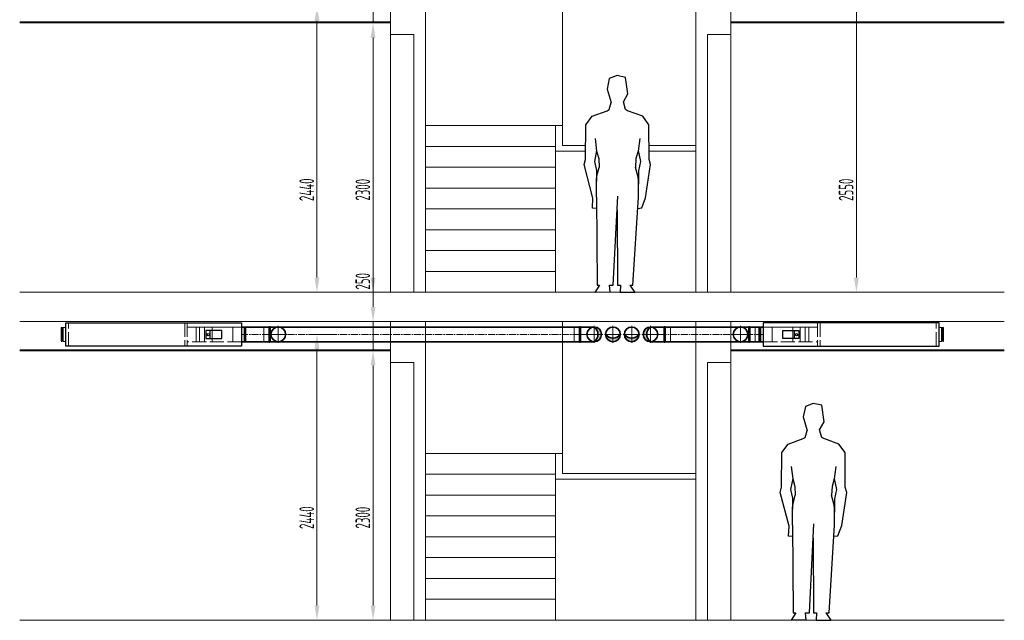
# Model space of a CAD drawing. Header units: millimetres. Extents: x 7400 to 85045, y 24168 to 123018.
# Tile 57 of 79: x 49972 to 58374, y 82703 to 87832. Entities that reach past the tile are written whole.
import ezdxf

# ---------------------------------------------------------------- set-up
doc = ezdxf.new("R2010")
doc.units = ezdxf.units.MM
doc.linetypes.add('ACAD_ISO02W100', pattern=[15, 12, -3])
doc.linetypes.add('ACAD_ISO10W100', pattern=[18, 12, -3, 0, -3])
for name, color, linetype, lineweight in [('UT_KOTY - DIMENZE', 7, 'Continuous', 5), ('VZT_01 SUP (PŘÍVOD) - OBRYS', 5, 'Continuous', 35), ('VZT_02 SUP (PŘÍVOD) - OSA', 5, 'ACAD_ISO10W100', 5), ('VZT_05 ETA (ODVOD) - OBRYS', 6, 'Continuous', 35), ('VZT_06 ETA (ODVOD) - OSA', 6, 'ACAD_ISO10W100', 5), ('VZT_21 ZAŘÍZENÍ - OBRYS', 1, 'Continuous', 30), ('VZT_22 ZAŘÍZENÍ - DETAIL', 8, 'Continuous', 5), ('VZT_50 POPIS - OBECNE', 7, 'Continuous', 13), ('VZT_POPIS - OBECNE', 7, 'Continuous', 5)]:
    doc.layers.add(name, color=color, linetype=linetype, lineweight=lineweight)
doc.layers.add('VZT_03 SUP (PŘÍVOD) - NETISK', color=8, linetype='ACAD_ISO02W100', lineweight=5, plot=False)
doc.layers.add('VZT_07 ETA (ODVOD) - NETISK', color=8, linetype='ACAD_ISO02W100', lineweight=5, plot=False)
doc.styles.add('ISOCP 2.5', font='isocp.shx', dxfattribs={"width": 0.6, "height": 2.5})

msp = doc.modelspace()

# ---------------------------------------------------------------- hatches: boundary and pattern name
at = {"layer": 'VZT_01 SUP (PŘÍVOD) - OBRYS'}
h = msp.add_hatch(color=256, dxfattribs=at)
h.dxf.hatch_style = 1
h.paths.add_polyline_path([(54874.5, 85081.9, 0.242708), (54906.7, 85144.4), (54937, 85144.4, -0.414214)])
h.paths.add_polyline_path([(54937, 85144.4), (54906.7, 85144.4, 0.242708), (54874.5, 85206.9, -0.414214)])
h = msp.add_hatch(color=256, dxfattribs=at)
h.dxf.hatch_style = 1
h.paths.add_polyline_path([(55354.5, 85081.9, -0.242708), (55322.2, 85144.4), (55292, 85144.4, 0.414214)])
h.paths.add_polyline_path([(55292, 85144.4), (55322.2, 85144.4, -0.242708), (55354.5, 85206.9, 0.414214)])
at = {"layer": 'VZT_05 ETA (ODVOD) - OBRYS'}
h = msp.add_hatch(color=256, dxfattribs=at)
h.dxf.hatch_style = 1
h.paths.add_polyline_path([(54972, 85144.4, 0.242708), (55034.5, 85112.2), (55034.5, 85081.9, -0.414214)])
h.paths.add_polyline_path([(55034.5, 85081.9), (55034.5, 85112.2, 0.242708), (55097, 85144.4, -0.414214)])
h = msp.add_hatch(color=256, dxfattribs=at)
h.dxf.hatch_style = 1
h.paths.add_polyline_path([(55257, 85144.4, -0.242708), (55194.5, 85112.2), (55194.5, 85081.9, 0.414214)])
h.paths.add_polyline_path([(55194.5, 85081.9), (55194.5, 85112.2, -0.242708), (55132, 85144.4, 0.414214)])

# ---------------------------------------------------------------- linework, layer by layer
for p, q in [((55003.1, 87330.1), (54983.6, 87239.9)), ((55070.3, 87354.4), (55003.1, 87330.1)), ((55142.8, 87338.8), (55070.3, 87354.4)), ((55162.3, 87199.1), (55142.8, 87338.8)), ((54983.6, 87239.9), (55018.8, 87123.6)), ((55124.2, 87130.1), (55162.3, 87199.1)), ((54856.4, 87006.9), (54985.5, 87054.6)), ((54985.5, 87054.6), (55002.1, 87064.5)), ((55002.1, 87064.5), (55018.8, 87123.6)), ((55142.8, 87064.5), (55124.2, 87130.1)), ((55159.5, 87054.6), (55142.8, 87064.5)), ((55288.5, 87006.9), (55159.5, 87054.6)), ((54803.6, 86934.7), (54856.4, 87006.9)), ((55341.4, 86934.7), (55288.5, 87006.9)), ((54800.7, 86639), (54803.6, 86934.7)), ((55344.2, 86639), (55341.4, 86934.7)), ((54881.4, 86816.4), (54895.1, 86709.7)), ((55263.5, 86816.4), (55249.8, 86709.7)), ((54895.2, 86713.5), (54877, 86619.9)), ((55249.7, 86713.5), (55268, 86619.9)), ((54789.1, 86594.9), (54800.7, 86639)), ((54895.1, 86709.7), (54914.3, 86645.2)), ((54914.3, 86645.2), (54917.4, 86570.9)), ((55230.7, 86645.2), (55227.5, 86570.9)), ((55249.8, 86709.7), (55230.7, 86645.2)), ((55355.8, 86594.9), (55344.2, 86639)), ((54863.9, 86308), (54789.1, 86594.9)), ((54877, 86619.9), (54893.6, 86544.8)), ((54893.6, 86544.8), (54892.7, 86452.2)), ((54898, 86498.8), (54917.4, 86570.9)), ((55246.9, 86498.8), (55227.5, 86570.9)), ((55268, 86619.9), (55251.3, 86540.6)), ((55313.4, 86311.9), (55355.8, 86594.9)), ((54892.6, 86315.7), (54892.7, 86464.9)), ((54892.7, 86464.9), (54898, 86498.8)), ((55252.2, 86464.9), (55246.9, 86498.8)), ((55251.3, 86540.6), (55252.3, 86427.1)), ((55252.3, 86315.7), (55252.2, 86464.9)), ((54859.8, 86222.9), (54863.9, 86308)), ((54892.6, 86315.7), (54899.7, 85565.9)), ((55037.4, 85565.9), (55076.5, 86325.8)), ((55205.2, 85565.9), (55252.3, 86315.7)), ((55280.4, 86224.4), (55313.4, 86311.9)), ((54893.5, 86219.1), (54859.8, 86222.9)), ((55246.6, 86220.6), (55280.4, 86224.4)), ((55070.3, 86205.7), (55073.7, 85565.9)), ((54920.9, 85565.9), (54881, 85502.9)), ((54899.7, 85565.9), (54920.9, 85565.9)), ((55000.8, 85565.9), (55037.4, 85565.9)), ((55000.8, 85565.9), (55006.4, 85504)), ((55073.7, 85565.9), (55099.1, 85565.9)), ((55099.1, 85565.9), (55095.4, 85504.4)), ((55177.2, 85565.9), (55205.2, 85565.9)), ((55177.2, 85565.9), (55220.7, 85503.3)), ((55006.4, 85504), (54881, 85502.9)), ((55095.4, 85504.4), (55220.7, 85503.3)), ((56676.2, 84530.1), (56656.7, 84439.9)), ((56743.4, 84554.4), (56676.2, 84530.1)), ((56815.9, 84538.8), (56743.4, 84554.4)), ((56835.4, 84399.1), (56815.9, 84538.8)), ((56656.7, 84439.9), (56691.9, 84323.6)), ((56797.3, 84330.1), (56835.4, 84399.1)), ((56675.2, 84264.5), (56691.9, 84323.6)), ((56815.9, 84264.5), (56797.3, 84330.1)), ((56476.7, 84134.7), (56529.5, 84206.9)), ((56529.5, 84206.9), (56658.6, 84254.6)), ((56658.6, 84254.6), (56675.2, 84264.5)), ((56832.6, 84254.6), (56815.9, 84264.5)), ((56961.6, 84206.9), (56832.6, 84254.6)), ((57014.5, 84134.7), (56961.6, 84206.9)), ((56473.8, 83839), (56476.7, 84134.7)), ((57017.3, 83839), (57014.5, 84134.7)), ((56554.5, 84016.4), (56568.3, 83909.7)), ((56936.6, 84016.4), (56922.9, 83909.7)), ((56568.3, 83913.5), (56550.1, 83819.9)), ((56568.3, 83909.7), (56587.4, 83845.2)), ((56922.9, 83909.7), (56903.8, 83845.2)), ((56922.9, 83913.5), (56941.1, 83819.9)), ((56462.2, 83794.9), (56473.8, 83839)), ((56537, 83508), (56462.2, 83794.9)), ((56550.1, 83819.9), (56566.7, 83744.8)), ((56571.2, 83698.8), (56590.5, 83770.9)), ((56587.4, 83845.2), (56590.5, 83770.9)), ((56903.8, 83845.2), (56900.6, 83770.9)), ((56920, 83698.8), (56900.6, 83770.9)), ((56941.1, 83819.9), (56924.4, 83740.6)), ((56986.5, 83511.9), (57028.9, 83794.9)), ((57028.9, 83794.9), (57017.3, 83839)), ((56566.7, 83744.8), (56565.8, 83652.2)), ((56565.8, 83664.9), (56571.2, 83698.8)), ((56925.3, 83664.9), (56920, 83698.8)), ((56924.4, 83740.6), (56925.4, 83627.1)), ((56565.7, 83515.7), (56565.8, 83664.9)), ((56925.4, 83515.7), (56925.3, 83664.9)), ((56710.5, 82765.9), (56749.6, 83525.8)), ((56532.9, 83422.9), (56537, 83508)), ((56565.7, 83515.7), (56572.8, 82765.9)), ((56878.3, 82765.9), (56925.4, 83515.7)), ((56953.5, 83424.4), (56986.5, 83511.9)), ((56566.7, 83419.1), (56532.9, 83422.9)), ((56743.4, 83405.7), (56746.8, 82765.9)), ((56919.7, 83420.6), (56953.5, 83424.4)), ((56594.1, 82765.9), (56554.2, 82702.9)), ((56572.8, 82765.9), (56594.1, 82765.9)), ((56673.9, 82765.9), (56710.5, 82765.9)), ((56673.9, 82765.9), (56679.5, 82704)), ((56746.8, 82765.9), (56772.2, 82765.9)), ((56772.2, 82765.9), (56768.5, 82704.4)), ((56850.3, 82765.9), (56878.3, 82765.9)), ((56850.3, 82765.9), (56893.8, 82703.3)), ((56679.5, 82704), (56554.2, 82702.9)), ((56768.5, 82704.4), (56893.8, 82703.3))]:
    msp.add_line(p, q)
for centre in [(55034.5, 85144.4), (55194.5, 85144.4)]:
    msp.add_circle(centre, 62.5)
at = {"layer": 'UT_KOTY - DIMENZE'}
for p, q in [((52987.2, 87804.4), (52987.2, 88054.4)), ((57111.7, 85629.4), (57111.7, 87929.4)), ((52508.4, 85629.4), (52508.4, 87819.4)), ((52937.2, 87804.4), (52924.7, 87804.4)), ((53032.3, 87804.4), (52924.7, 87804.4)), ((52987.2, 87679.4), (52987.2, 87554.4)), ((52987.2, 85629.4), (52987.2, 87679.4)), ((52987.2, 85379.4, 0), (52987.2, 85691.4, 0)), ((52458.4, 85504.4), (52445.9, 85504.4)), ((52937.2, 85504.4), (52924.7, 85504.4)), ((57061.7, 85504.4), (57049.2, 85504.4)), ((53032.3, 85254.4, 0), (52924.7, 85254.4, 0)), ((52987.2, 85004.4, 0), (52987.2, 85254.4, 0)), ((52619.6, 85144.4), (52445.9, 85144.4)), ((52508.4, 82829.4), (52508.4, 85019.4)), ((52937.2, 85004.4, 0), (52924.7, 85004.4, 0)), ((53032.3, 85004.4), (52924.7, 85004.4)), ((52987.2, 84879.4, 0), (52987.2, 84754.4, 0)), ((52987.2, 82829.4), (52987.2, 84879.4)), ((52458.4, 82704.4), (52445.9, 82704.4)), ((52937.2, 82704.4), (52924.7, 82704.4))]:
    msp.add_line(p, q, dxfattribs=at)
for points in [[(52487.6, 87819.4), (52529.3, 87819.4), (52508.4, 87944.4)], [(52966.4, 87679.4), (53008.1, 87679.4), (52987.2, 87804.4)], [(52966.4, 87679.4), (53008.1, 87679.4), (52987.2, 87804.4)], [(52487.6, 85629.4), (52529.3, 85629.4), (52508.4, 85504.4)], [(52966.4, 85629.4), (53008.1, 85629.4), (52987.2, 85504.4)], [(57090.9, 85629.4), (57132.5, 85629.4), (57111.7, 85504.4)], [(52966.4, 85379.4, 0), (53008.1, 85379.4, 0), (52987.2, 85254.4, 0)], [(52487.6, 85019.4), (52529.3, 85019.4), (52508.4, 85144.4)], [(52966.4, 84879.4, 0), (53008.1, 84879.4, 0), (52987.2, 85004.4, 0)], [(52966.4, 84879.4), (53008.1, 84879.4), (52987.2, 85004.4)], [(52487.6, 82829.4), (52529.3, 82829.4), (52508.4, 82704.4)], [(52966.4, 82829.4), (53008.1, 82829.4), (52987.2, 82704.4)]]:
    msp.add_solid(points, dxfattribs=at)
at = {"layer": 'VZT_01 SUP (PŘÍVOD) - OBRYS'}
for points in [[(51864.6, 85206.9), (52099.5, 85206.9)], [(52099.5, 85206.9), (52099.5, 85081.9)], [(52108.5, 85206.9), (52108.5, 85081.9)], [(52108.5, 85206.9), (52178.5, 85206.9)], [(52176.2, 85206.9), (54749.5, 85206.9)], [(54749.5, 85081.9), (54749.5, 85206.9)], [(54758.5, 85081.9), (54758.5, 85206.9)], [(54758.5, 85206.9), (54874.5, 85206.9)], [(55470.5, 85206.9), (55354.5, 85206.9)], [(55470.5, 85081.9), (55470.5, 85206.9)], [(55479.5, 85206.9), (56123.2, 85206.9)], [(55479.5, 85081.9), (55479.5, 85206.9)], [(56193.2, 85206.9), (56123.2, 85206.9)], [(56193.2, 85081.9), (56193.2, 85206.9)], [(56202.2, 85206.9), (56317.1, 85206.9)], [(56202.2, 85081.9), (56202.2, 85206.9)], [(51864.6, 85081.9), (52099.5, 85081.9)], [(52108.5, 85081.9), (52178.5, 85081.9)], [(52176.2, 85081.9), (54749.5, 85081.9)], [(54758.5, 85081.9), (54874.5, 85081.9)], [(55470.5, 85081.9), (55354.5, 85081.9)], [(55479.5, 85081.9), (56123.2, 85081.9)], [(56193.2, 85081.9), (56123.2, 85081.9)], [(56202.2, 85081.9), (56317.1, 85081.9)]]:
    msp.add_lwpolyline(points, dxfattribs=at)
for centre in [(54874.5, 85144.4), (55354.5, 85144.4)]:
    msp.add_circle(centre, 62.5, dxfattribs=at)
for centre, radius, start, end in [((52104, 85206.9), 4.5, 0, 180), ((52178.5, 85144.4), 62.5, 90, 270), ((52178.5, 85144.4), 62.5, 270, 90), ((54754, 85206.9), 4.5, 0, 180), ((54830, 85144.4), 76.7, 305.4307, 54.5693), ((55399, 85144.4), 76.7, 125.4307, 234.5693), ((55475, 85206.9), 4.5, 0, 180), ((56123.2, 85144.4), 62.5, 90, 270), ((56123.2, 85144.4), 62.5, 270, 90), ((56197.7, 85206.9), 4.5, 0, 180), ((52104, 85081.9), 4.5, 180, 0), ((54754, 85081.9), 4.5, 180, 0), ((55475, 85081.9), 4.5, 180, 0), ((56197.7, 85081.9), 4.5, 180, 0)]:
    msp.add_arc(centre, radius, start, end, dxfattribs=at)
at = {"layer": 'VZT_02 SUP (PŘÍVOD) - OSA', "ltscale": 0.3}
for points in [[(52178.5, 85216.9), (52178.5, 85144.4)], [(54874.5, 85144.4), (54874.5, 85216.9)], [(55354.5, 85144.4), (55354.5, 85216.9)], [(56123.2, 85144.4), (56123.2, 85216.9)], [(52178.5, 85144.4), (52099.5, 85144.4)], [(52251, 85144.4), (52178.5, 85144.4)], [(52178.5, 85144.4), (52178.5, 85071.9)], [(54874.5, 85144.4), (54749.5, 85144.4)], [(54947, 85144.4), (54874.5, 85144.4)], [(54874.5, 85071.9), (54874.5, 85144.4)], [(55282, 85144.4), (55354.5, 85144.4)], [(55354.5, 85144.4), (55479.5, 85144.4)], [(55354.5, 85071.9), (55354.5, 85144.4)], [(56050.7, 85144.4), (56123.2, 85144.4)], [(56123.2, 85144.4), (56202.2, 85144.4)], [(56123.2, 85071.9), (56123.2, 85144.4)]]:
    msp.add_lwpolyline(points, dxfattribs=at)
at = {"layer": 'VZT_02 SUP (PŘÍVOD) - OSA', "ltscale": 5}
for points in [[(52099.5, 85144.4), (51864.6, 85144.4)], [(54749.5, 85144.4), (52176.2, 85144.4)], [(56123.2, 85144.4), (55479.5, 85144.4)], [(56317.1, 85144.4), (56202.2, 85144.4)]]:
    msp.add_lwpolyline(points, dxfattribs=at)
at = {"layer": 'VZT_03 SUP (PŘÍVOD) - NETISK', "ltscale": 0.4}
for points in [[(52099.5, 85206.9), (52054.5, 85206.9), (52054.5, 85081.9), (52099.5, 85081.9)], [(54749.5, 85081.9), (54704.5, 85081.9), (54704.5, 85206.9), (54749.5, 85206.9)], [(55479.5, 85081.9), (55524.5, 85081.9), (55524.5, 85206.9), (55479.5, 85206.9)], [(56202.2, 85081.9), (56247.2, 85081.9), (56247.2, 85206.9), (56202.2, 85206.9)]]:
    msp.add_lwpolyline(points, dxfattribs=at)
at = {"layer": 'VZT_05 ETA (ODVOD) - OBRYS'}
for centre in [(55034.5, 85144.4), (55194.5, 85144.4)]:
    msp.add_circle(centre, 62.5, dxfattribs=at)
for centre in [(55034.5, 85188.9), (55194.5, 85188.9)]:
    msp.add_arc(centre, 76.7, 215.4307, 324.5693, dxfattribs=at)
at = {"layer": 'VZT_06 ETA (ODVOD) - OSA', "ltscale": 0.3}
for p, q in [((55034.5, 85216.9), (55034.5, 85144.4)), ((55194.5, 85216.9), (55194.5, 85144.4)), ((54962, 85144.4), (55034.5, 85144.4)), ((55034.5, 85144.4), (55107, 85144.4)), ((55034.5, 85071.9), (55034.5, 85144.4)), ((55194.5, 85144.4), (55122, 85144.4)), ((55267, 85144.4), (55194.5, 85144.4)), ((55194.5, 85071.9), (55194.5, 85144.4))]:
    msp.add_line(p, q, dxfattribs=at)
at = {"layer": 'VZT_07 ETA (ODVOD) - NETISK', "ltscale": 0.4}
for p, q in [((50326.6, 85204.4), (50326.6, 85084.4)), ((50330.6, 85204.4), (50326.6, 85204.4)), ((50330.6, 85204.4), (50330.6, 85084.4)), ((50331.1, 85203.4), (50330.6, 85203.4)), ((50331.1, 85205.4), (50331.1, 85083.4)), ((50331.6, 85205.4), (50331.1, 85205.4)), ((50331.6, 85205.4), (50331.6, 85083.4)), ((50338.6, 85203.4), (50331.6, 85203.4)), ((50338.6, 85205.4), (50338.6, 85083.4)), ((50339.1, 85205.4), (50338.6, 85205.4)), ((50339.1, 85205.4), (50339.1, 85083.4)), ((50342.6, 85203.4), (50339.1, 85203.4)), ((50342.6, 85204.4), (50342.6, 85084.4)), ((50364.6, 85204.4), (50342.6, 85204.4)), ((51864.6, 85204.4), (51886.6, 85204.4)), ((51886.6, 85204.4), (51886.6, 85084.4)), ((51886.6, 85203.4), (51890.1, 85203.4)), ((51890.1, 85205.4), (51890.1, 85083.4)), ((51890.1, 85205.4), (51890.6, 85205.4)), ((51890.6, 85205.4), (51890.6, 85083.4)), ((51890.6, 85203.4), (51897.6, 85203.4)), ((51897.6, 85205.4), (51897.6, 85083.4)), ((51897.6, 85205.4), (51898.1, 85205.4)), ((51898.1, 85205.4), (51898.1, 85083.4)), ((51898.1, 85203.4), (51898.6, 85203.4)), ((51898.6, 85204.4), (51898.6, 85084.4)), ((51898.6, 85204.4), (51902.6, 85204.4)), ((51902.6, 85204.4), (51902.6, 85084.4)), ((56279.1, 85204.4), (56279.1, 85084.4)), ((56283.1, 85204.4), (56279.1, 85204.4)), ((56283.1, 85204.4), (56283.1, 85084.4)), ((56283.6, 85203.4), (56283.1, 85203.4)), ((56283.6, 85205.4), (56283.6, 85083.4)), ((56284.1, 85205.4), (56283.6, 85205.4)), ((56284.1, 85205.4), (56284.1, 85083.4)), ((56291.1, 85203.4), (56284.1, 85203.4)), ((56291.1, 85205.4), (56291.1, 85083.4)), ((56291.6, 85205.4), (56291.1, 85205.4)), ((56291.6, 85205.4), (56291.6, 85083.4)), ((56295.1, 85203.4), (56291.6, 85203.4)), ((56295.1, 85204.4), (56295.1, 85084.4)), ((56317.1, 85204.4), (56295.1, 85204.4)), ((57817.1, 85204.4), (57839.1, 85204.4)), ((57839.1, 85204.4), (57839.1, 85084.4)), ((57839.1, 85203.4), (57842.6, 85203.4)), ((57842.6, 85205.4), (57842.6, 85083.4)), ((57842.6, 85205.4), (57843.1, 85205.4)), ((57843.1, 85205.4), (57843.1, 85083.4)), ((57843.1, 85203.4), (57850.1, 85203.4)), ((57850.1, 85205.4), (57850.1, 85083.4)), ((57850.1, 85205.4), (57850.6, 85205.4)), ((57850.6, 85205.4), (57850.6, 85083.4)), ((57850.6, 85203.4), (57851.1, 85203.4)), ((57851.1, 85204.4), (57851.1, 85084.4)), ((57851.1, 85204.4), (57855.1, 85204.4)), ((57855.1, 85204.4), (57855.1, 85084.4)), ((50330.6, 85084.4), (50326.6, 85084.4)), ((50331.1, 85085.4), (50330.6, 85085.4)), ((50331.6, 85083.4), (50331.1, 85083.4)), ((50338.6, 85085.4), (50331.6, 85085.4)), ((50339.1, 85083.4), (50338.6, 85083.4)), ((50342.6, 85085.4), (50339.1, 85085.4)), ((50364.6, 85084.4), (50342.6, 85084.4)), ((51864.6, 85084.4), (51886.6, 85084.4)), ((51886.6, 85085.4), (51890.1, 85085.4)), ((51890.1, 85083.4), (51890.6, 85083.4)), ((51890.6, 85085.4), (51897.6, 85085.4)), ((51897.6, 85083.4), (51898.1, 85083.4)), ((51898.1, 85085.4), (51898.6, 85085.4)), ((51898.6, 85084.4), (51902.6, 85084.4)), ((56283.1, 85084.4), (56279.1, 85084.4)), ((56283.6, 85085.4), (56283.1, 85085.4)), ((56284.1, 85083.4), (56283.6, 85083.4)), ((56291.1, 85085.4), (56284.1, 85085.4)), ((56291.6, 85083.4), (56291.1, 85083.4)), ((56295.1, 85085.4), (56291.6, 85085.4)), ((56317.1, 85084.4), (56295.1, 85084.4)), ((57817.1, 85084.4), (57839.1, 85084.4)), ((57839.1, 85085.4), (57842.6, 85085.4)), ((57842.6, 85083.4), (57843.1, 85083.4)), ((57843.1, 85085.4), (57850.1, 85085.4)), ((57850.1, 85083.4), (57850.6, 85083.4)), ((57850.6, 85085.4), (57851.1, 85085.4)), ((57851.1, 85084.4), (57855.1, 85084.4))]:
    msp.add_line(p, q, dxfattribs=at)
at = {"layer": 'VZT_21 ZAŘÍZENÍ - OBRYS'}
for points in [[(50364.6, 85244.4), (51864.6, 85244.4), (51864.6, 85044.4), (50364.6, 85044.4)], [(57817.1, 85244.4), (56317.1, 85244.4), (56317.1, 85044.4), (57817.1, 85044.4)], [(51560.2, 85108.4), (51698, 85108.4), (51698, 85177.2), (51560.2, 85177.2)], [(56621.6, 85108.4), (56483.7, 85108.4), (56483.7, 85177.2), (56621.6, 85177.2)]]:
    msp.add_lwpolyline(points, close=True, dxfattribs=at)
for points in [[(51597.2, 85108.4), (51597.2, 85177.2)], [(56584.6, 85108.4), (56584.6, 85177.2)]]:
    msp.add_lwpolyline(points, dxfattribs=at)
for centre in [(51581.1, 85142.8), (56600.7, 85142.8)]:
    msp.add_circle(centre, 9.89, dxfattribs=at)
at = {"layer": 'VZT_22 ZAŘÍZENÍ - DETAIL', "linetype": 'ACAD_ISO02W100', "lineweight": 5, "ltscale": 10}
for points in [[(50388.6, 85044.4), (50388.6, 85244.4)], [(51380.3, 85244.4), (51380.3, 85044.4)], [(51400.9, 85244.4), (51400.9, 85044.4)], [(51476.4, 85081.9), (51476.4, 85206.9)], [(51507.1, 85081.9), (51507.1, 85206.9)], [(51550.2, 85081.9), (51550.2, 85206.9)], [(51613.5, 85081.9), (51613.5, 85206.9)], [(51789.2, 85081.9), (51789.2, 85206.9)], [(56392.5, 85081.9), (56392.5, 85206.9)], [(56568.3, 85081.9), (56568.3, 85206.9)], [(56631.6, 85081.9), (56631.6, 85206.9)], [(56674.6, 85081.9), (56674.6, 85206.9)], [(56705.4, 85081.9), (56705.4, 85206.9)], [(56780.9, 85244.4), (56780.9, 85044.4)], [(56801.4, 85244.4), (56801.4, 85044.4)], [(57793.2, 85044.4), (57793.2, 85244.4)], [(51864.6, 85081.9), (51400.9, 85081.9)], [(56317.1, 85081.9), (56780.9, 85081.9)]]:
    msp.add_lwpolyline(points, dxfattribs=at)
at = {"layer": 'VZT_22 ZAŘÍZENÍ - DETAIL'}
for points in [[(51864.6, 85206.9), (51400.9, 85206.9)], [(56317.1, 85206.9), (56780.9, 85206.9)]]:
    msp.add_lwpolyline(points, dxfattribs=at)
at = {"layer": 'VZT_50 POPIS - OBECNE', "color": 8}
for p, q in [((54604.8, 86757.3), (54604.8, 88054.4)), ((49971.8, 87812.9), (53134.8, 87812.9)), ((49971.8, 87804.4), (53134.8, 87804.4)), ((56041.1, 87812.9), (58373.9, 87812.9)), ((56041.1, 87804.4), (58373.9, 87804.4)), ((54604.8, 86928.4), (53434.8, 86928.4)), ((54544.8, 86928.4), (54544.8, 85504.4)), ((54544.8, 86750.4), (53434.8, 86750.4)), ((54801.8, 86757.3), (54604.8, 86757.3)), ((55741.1, 86757.3), (55343.1, 86757.3)), ((54544.8, 86709.4), (54801.4, 86709.4)), ((55343.6, 86709.4), (55741.1, 86709.4)), ((54544.8, 86572.4), (53434.8, 86572.4)), ((54544.8, 86394.4), (53434.8, 86394.4)), ((54544.8, 86216.4), (53434.8, 86216.4)), ((54544.8, 86038.4), (53434.8, 86038.4)), ((54544.8, 85860.4), (53434.8, 85860.4)), ((54544.8, 85682.4), (53434.8, 85682.4)), ((49971.8, 85504.4), (58373.9, 85504.4)), ((49971.8, 85254.4), (58373.9, 85254.4)), ((54604.8, 83957.3), (54604.8, 85254.4)), ((49971.8, 85012.9), (53134.8, 85012.9)), ((49971.8, 85004.4), (53134.8, 85004.4)), ((56041.1, 85012.9), (58373.9, 85012.9)), ((56041.1, 85004.4), (58373.9, 85004.4)), ((54604.8, 84128.4), (53434.8, 84128.4)), ((54544.8, 84128.4), (54544.8, 82704.4)), ((54544.8, 83950.4), (53434.8, 83950.4)), ((55741.1, 83957.3), (54604.8, 83957.3)), ((54544.8, 83909.4), (55741.1, 83909.4)), ((54544.8, 83772.4), (53434.8, 83772.4)), ((54544.8, 83594.4), (53434.8, 83594.4)), ((54544.8, 83416.4), (53434.8, 83416.4)), ((54544.8, 83238.4), (53434.8, 83238.4)), ((54544.8, 83060.4), (53434.8, 83060.4)), ((54544.8, 82882.4), (53434.8, 82882.4)), ((49971.8, 82704.4), (58373.9, 82704.4))]:
    msp.add_line(p, q, dxfattribs=at)
at = {"layer": 'VZT_POPIS - OBECNE', "color": 8}
for p, q in [((53134.8, 85504.4), (53134.8, 88054.4)), ((53434.8, 85504.4), (53434.8, 88054.4)), ((55741.1, 85504.4), (55741.1, 88054.4)), ((56041.1, 85504.4), (56041.1, 88054.4)), ((53134.8, 87704.4), (53334.8, 87704.4)), ((53334.8, 87704.4), (53334.8, 85504.4)), ((56041.1, 87704.4), (55841.1, 87704.4)), ((55841.1, 87704.4), (55841.1, 85504.4)), ((53134.8, 82704.4), (53134.8, 85254.4)), ((53434.8, 82704.4), (53434.8, 85254.4)), ((55741.1, 82704.4), (55741.1, 85254.4)), ((56041.1, 82704.4), (56041.1, 85254.4)), ((53134.8, 84904.4), (53334.8, 84904.4)), ((53334.8, 84904.4), (53334.8, 82704.4)), ((56041.1, 84904.4), (55841.1, 84904.4)), ((55841.1, 84904.4), (55841.1, 82704.4))]:
    msp.add_line(p, q, dxfattribs=at)

# ---------------------------------------------------------------- texts
at = {"layer": 'UT_KOTY - DIMENZE', "char_height": 125, "attachment_point": 5, "rotation": 90, "style": 'ISOCP 2.5'}
for s, insert in [('2440', (52420.9, 86379.5)), ('2300', (52899.7, 86379.5)), ('2550', (57024.2, 86379.5)), ('250', (52899.7, 85597.9, 0)), ('2440', (52420.9, 83579.5)), ('2300', (52899.7, 83579.5))]:
    msp.add_mtext(s, dxfattribs=dict(at, insert=insert))

doc.saveas('drawing.dxf')
